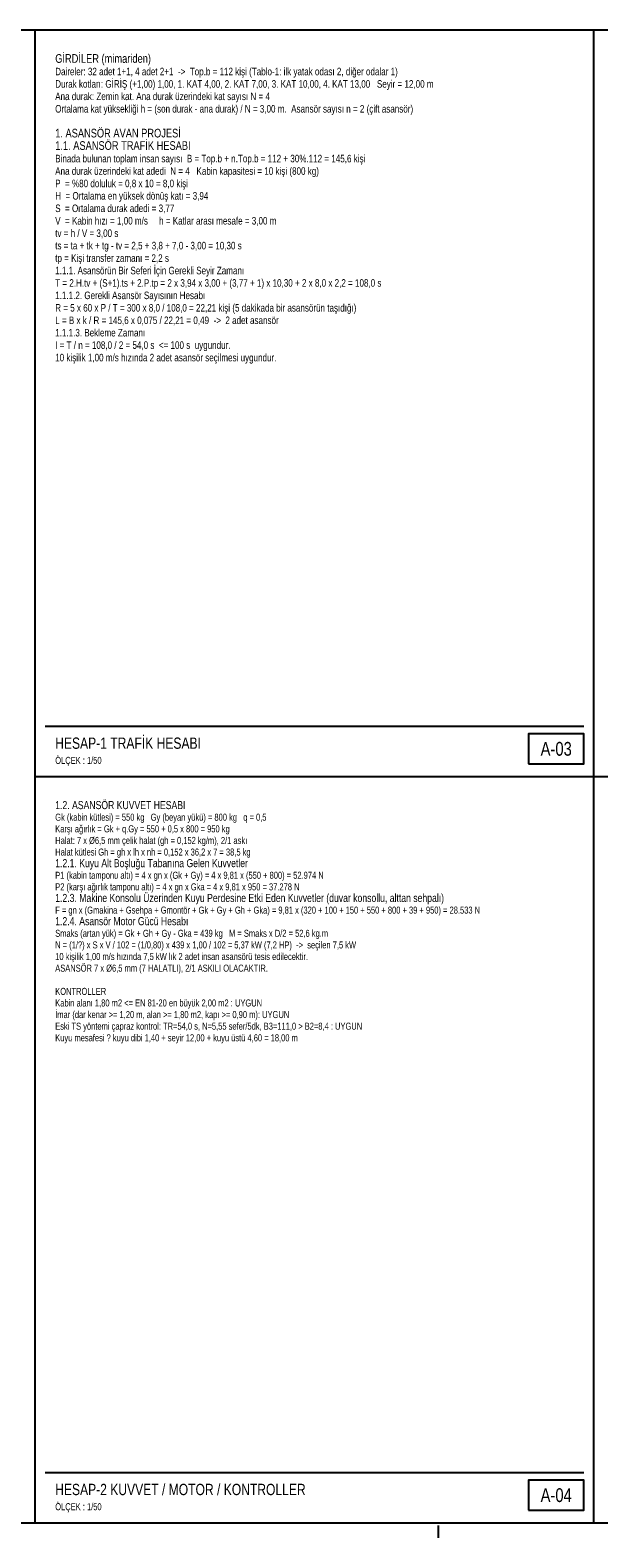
# Model space of a CAD drawing. Header units: centimetres. Extents: x 0 to 12309, y -30 to 2970.
# Tile 9 of 28: x 2137 to 3270, y -30 to 2970. Entities that reach past the tile are written whole.
import ezdxf
from ezdxf.enums import TextEntityAlignment as Align

# ---------------------------------------------------------------- set-up
doc = ezdxf.new("R2010")
doc.units = ezdxf.units.CM
doc.linetypes.add('CENTER', pattern=[5.08, 3.175, -0.635, 0.635, -0.635])
for name, color, linetype in [('ASN-ANTET', 4, 'Continuous'), ('ASN-BASLIK', 5, 'Continuous'), ('ASN-CERCEVE', 7, 'Continuous'), ('ASN-EKSEN', 8, 'CENTER'), ('ASN-YAZI', 4, 'Continuous')]:
    doc.layers.add(name, color=color, linetype=linetype)

msp = doc.modelspace()

# ---------------------------------------------------------------- linework, layer by layer
at = {"layer": 'ASN-ANTET'}
for p, q in [((2166.7, 1585), (3239.7, 1585)), ((2166.7, 100), (3239.7, 100))]:
    msp.add_line(p, q, dxfattribs=at)
for points in [[(3129.7, 1510), (3239.7, 1510), (3239.7, 1570), (3129.7, 1570)], [(3129.7, 25), (3239.7, 25), (3239.7, 85), (3129.7, 85)]]:
    msp.add_lwpolyline(points, close=True, dxfattribs=at)
at = {"layer": 'ASN-CERCEVE'}
for p, q in [((2146.7, 0), (2146.7, 2970)), ((3259.7, 0), (3259.7, 2970)), ((2146.7, 1485), (3259.7, 1485)), ((3259.7, 1485), (4998.9, 1485))]:
    msp.add_line(p, q, dxfattribs=at)
for points in [[(0, 0), (12308.9, 0), (12308.9, 2970), (0, 2970)], [(100, 0), (12283.9, 0), (12283.9, 2970), (100, 2970)]]:
    msp.add_lwpolyline(points, close=True, dxfattribs=at)
at = {"layer": 'ASN-EKSEN'}
msp.add_line((2950, -30), (2950, -5), dxfattribs=at)

# ---------------------------------------------------------------- texts
at = {"layer": 'ASN-ANTET', "width": 0.8}
for s, p in [('A-03', (3184.7, 1540)), ('A-04', (3184.7, 55))]:
    msp.add_text(s, height=27.5, dxfattribs=at).set_placement(p, align=Align.MIDDLE_CENTER)
for p in [(2186.7, 1510), (2186.7, 25)]:
    msp.add_text('ÖLÇEK : 1/50', height=14, dxfattribs=at).set_placement(p)
at = {"layer": 'ASN-BASLIK', "width": 0.8}
for s, height, p in [('GİRDİLER (mimariden)', 17.25, (2186.7, 2905)), ('1. ASANSÖR AVAN PROJESİ', 17.25, (2186.7, 2756.5)), ('1.1. ASANSÖR TRAFİK HESABI', 17.25, (2186.7, 2731.8)), ('HESAP-1 TRAFİK HESABI', 22.5, (2186.7, 1540)), ('1.2. ASANSÖR KUVVET HESABI', 16.1, (2186.7, 1420)), ('1.2.1. Kuyu Alt Boşluğu Tabanına Gelen Kuvvetler', 16.1, (2186.7, 1304.5)), ('1.2.3. Makine Konsolu Üzerinden Kuyu Perdesine Etki Eden Kuvvetler (duvar konsollu, alttan sehpalı)', 16.1, (2186.7, 1235.2)), ('1.2.4. Asansör Motor Gücü Hesabı', 16.1, (2186.7, 1189)), ('HESAP-2 KUVVET / MOTOR / KONTROLLER', 22.5, (2186.7, 55))]:
    msp.add_text(s, height=height, dxfattribs=at).set_placement(p)
at = {"layer": 'ASN-YAZI', "width": 0.8}
for s, height, p in [('Daireler: 32 adet 1+1, 4 adet 2+1  ->  Top.b = 112 kişi (Tablo-1: ilk yatak odası 2, diğer odalar 1)', 15, (2186.7, 2880.2)), ('Durak kotları: GİRİŞ (+1,00) 1,00, 1. KAT 4,00, 2. KAT 7,00, 3. KAT 10,00, 4. KAT 13,00   Seyir = 12,00 m', 15, (2186.7, 2855.5)), ('Ana durak: Zemin kat. Ana durak üzerindeki kat sayısı N = 4', 15, (2186.7, 2830.8)), ('Ortalama kat yüksekliği h = (son durak - ana durak) / N = 3,00 m.  Asansör sayısı n = 2 (çift asansör)', 15, (2186.7, 2806)), ('Ana durak üzerindeki kat adedi  N = 4   Kabin kapasitesi = 10 kişi (800 kg)', 15, (2186.7, 2682.2)), ('Binada bulunan toplam insan sayısı  B = Top.b + n.Top.b = 112 + 30%.112 = 145,6 kişi', 15, (2186.7, 2707)), ('P  = %80 doluluk = 0,8 x 10 = 8,0 kişi', 15, (2186.7, 2657.5)), ('H  = Ortalama en yüksek dönüş katı = 3,94', 15, (2186.7, 2632.8)), ('S  = Ortalama durak adedi = 3,77', 15, (2186.7, 2608)), ('V  = Kabin hızı = 1,00 m/s     h = Katlar arası mesafe = 3,00 m', 15, (2186.7, 2583.2)), ('tv = h / V = 3,00 s', 15, (2186.7, 2558.5)), ('ts = ta + tk + tg - tv = 2,5 + 3,8 + 7,0 - 3,00 = 10,30 s', 15, (2186.7, 2533.8)), ('tp = Kişi transfer zamanı = 2,2 s', 15, (2186.7, 2509)), ('1.1.1. Asansörün Bir Seferi İçin Gerekli Seyir Zamanı', 15, (2186.7, 2484.2)), ('T = 2.H.tv + (S+1).ts + 2.P.tp = 2 x 3,94 x 3,00 + (3,77 + 1) x 10,30 + 2 x 8,0 x 2,2 = 108,0 s', 15, (2186.7, 2459.5)), ('1.1.1.2. Gerekli Asansör Sayısının Hesabı', 15, (2186.7, 2434.8)), ('R = 5 x 60 x P / T = 300 x 8,0 / 108,0 = 22,21 kişi (5 dakikada bir asansörün taşıdığı)', 15, (2186.7, 2410)), ('L = B x k / R = 145,6 x 0,075 / 22,21 = 0,49  ->  2 adet asansör', 15, (2186.7, 2385.2)), ('1.1.1.3. Bekleme Zamanı', 15, (2186.7, 2360.5)), ('I = T / n = 108,0 / 2 = 54,0 s  <= 100 s  uygundur.', 15, (2186.7, 2335.8)), ('10 kişilik 1,00 m/s hızında 2 adet asansör seçilmesi uygundur.', 15, (2186.7, 2311)), ('Gk (kabin kütlesi) = 550 kg   Gy (beyan yükü) = 800 kg   q = 0,5', 14, (2186.7, 1396.9)), ('Karşı ağırlık = Gk + q.Gy = 550 + 0,5 x 800 = 950 kg', 14, (2186.7, 1373.8)), ('Halat: 7 x %%c6,5 mm çelik halat (gh = 0,152 kg/m), 2/1 askı', 14, (2186.7, 1350.7)), ('Halat kütlesi Gh = gh x lh x nh = 0,152 x 36,2 x 7 = 38,5 kg', 14, (2186.7, 1327.6)), ('P1 (kabin tamponu altı) = 4 x gn x (Gk + Gy) = 4 x 9,81 x (550 + 800) = 52.974 N', 14, (2186.7, 1281.4)), ('P2 (karşı ağırlık tamponu altı) = 4 x gn x Gka = 4 x 9,81 x 950 = 37.278 N', 14, (2186.7, 1258.3)), ('F = gn x (Gmakina + Gsehpa + Gmontör + Gk + Gy + Gh + Gka) = 9,81 x (320 + 100 + 150 + 550 + 800 + 39 + 950) = 28.533 N', 14, (2186.7, 1212.1)), ('Smaks (artan yük) = Gk + Gh + Gy - Gka = 439 kg   M = Smaks x D/2 = 52,6 kg.m', 14, (2186.7, 1165.9)), ('N = (1/?) x S x V / 102 = (1/0,80) x 439 x 1,00 / 102 = 5,37 kW (7,2 HP)  ->  seçilen 7,5 kW', 14, (2186.7, 1142.8)), ('ASANSÖR 7 x %%c6,5 mm (7 HALATLI), 2/1 ASKILI OLACAKTIR.', 14, (2186.7, 1096.6)), ('10 kişilik 1,00 m/s hızında 7,5 kW lık 2 adet insan asansörü tesis edilecektir.', 14, (2186.7, 1119.7)), ('KONTROLLER', 14, (2186.7, 1050.4)), ('Kabin alanı 1,80 m2 <= EN 81-20 en büyük 2,00 m2 : UYGUN', 14, (2186.7, 1027.3)), ('İmar (dar kenar >= 1,20 m, alan >= 1,80 m2, kapı >= 0,90 m): UYGUN', 14, (2186.7, 1004.2)), ('Eski TS yöntemi çapraz kontrol: TR=54,0 s, N=5,55 sefer/5dk, B3=111,0 > B2=8,4 : UYGUN', 14, (2186.7, 981.1)), ('Kuyu mesafesi ? kuyu dibi 1,40 + seyir 12,00 + kuyu üstü 4,60 = 18,00 m', 14, (2186.7, 958))]:
    msp.add_text(s, height=height, dxfattribs=at).set_placement(p)

doc.saveas('drawing.dxf')
